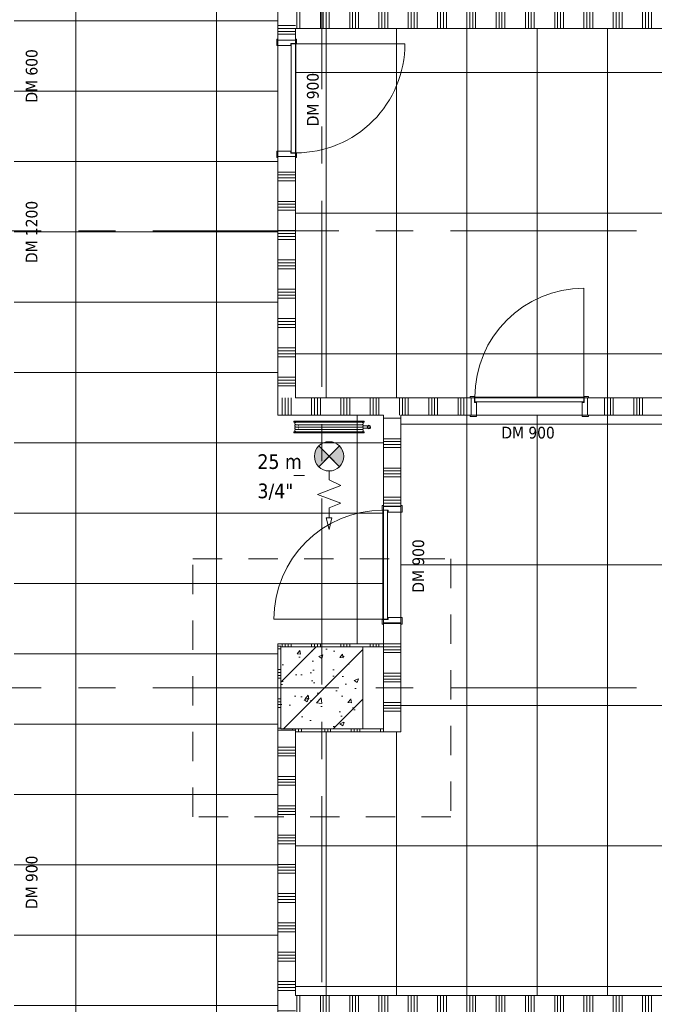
# Model space of a CAD drawing. Header units: millimetres. Extents: x 83969 to 141394, y 139608 to 176267.
# Tile 37 of 40: x 122221 to 127638, y 157200 to 165600. Entities that reach past the tile are written whole.
import ezdxf

# ---------------------------------------------------------------- set-up
doc = ezdxf.new("R2010")
doc.units = ezdxf.units.MM
doc.header["$LTSCALE"] = 50
doc.linetypes.add('B0401', pattern=[9.5, 5, -1.5, -3])
doc.linetypes.add('CENTER', pattern=[50.8, 31.75, -6.35, 6.35, -6.35])
for name, color, linetype, lineweight in [('A--L$01A__Algemeen', 7, 'Continuous', 13), ('AA$1A---_ARCEER', 1, 'Continuous', 18), ('AL$7A---_STRAMIEN', 8, 'CENTER', 9), ('AL22----_BINNENWAND', 7, 'Continuous', 9), ('AL28----_KOLOMKOP_BETONBAND', 2, 'B0401', 9), ('AL28----_KONSTRUKTIES', 4, 'Continuous', 9), ('AL32----_BINNENKOZIJN', 3, 'Continuous', 9), ('AL32----_tekst', 14, 'Continuous', 9), ('AL35----_PLAFONDS', 16, 'Continuous', 9), ('AL67----_BSH', 5, 'Continuous', 9), ('AL72----_INRGEBRUIKSR', 6, 'Continuous', 9)]:
    doc.layers.add(name, color=color, linetype=linetype, lineweight=lineweight)
doc.styles.add('Tahoma', font='tahoma.ttf', dxfattribs={"height": 100})
doc.styles.add('Tahoma_2', font='tahoma.ttf', dxfattribs={"height": 125})

# ---------------------------------------------------------------- blocks, each defined once
blk = doc.blocks.new('28_LUMC_MOD_kolom beton vierkant_met kolomkop - 700_700 met kolomkop-7985843-bwd N-01')
at = {"layer": 'AL28----_KOLOMKOP_BETONBAND'}
for p, q in [((-1100, 1100), (1100, 1100)), ((-1100, -1100), (-1100, 1100)), ((1100, 1100), (1100, -1100)), ((1100, -1100), (-1100, -1100))]:
    blk.add_line(p, q, dxfattribs=at)
at = {"layer": 'AL28----_KONSTRUKTIES'}
for p, q in [((-350, 350), (350, 350)), ((-350, -350), (-350, 350)), ((350, 350), (350, -350)), ((350, -350), (-350, -350))]:
    blk.add_line(p, q, dxfattribs=at)
blk = doc.blocks.new('LUMC_constructie_2018_rvt-1-bwd N-01')
at = {"layer": 'AA$1A---_ARCEER'}
h = blk.add_hatch(dxfattribs=at)
h.set_pattern_fill('FP_250', color=256, style=0, pattern_type=2)
h.set_pattern_definition([(50, (154885.57, 120319.74), (364.368, -31.8783), [38.1, -419.1]), (355, (154885.57, 120319.74), (-70.4859, 382.1133), [30.48, -335.28]), (100.451, (154915.94, 120317.1), (293.885, 350.2334), [32.38, -356.18]), (46.184, (154885.57, 120421.34), (542.1585, -84.086), [57.15, -628.65]), (96.636, (154930.75, 120414.33), (474.805, 494.8554), [48.57, -534.27]), (351.184, (154885.6, 120421.34), (474.81, 494.85), [45.72, -502.92]), (21, (154936.37, 120395.94), (303.2285, -204.5305), [38.1, -419.1]), (326, (154936.37, 120395.94), (123.604, 368.376), [30.48, -335.28]), (71.451, (154961.64, 120378.9), (426.8341, 163.8427), [32.38, -356.18]), (37.5, (154885.57, 120319.74), (6.17665, 169.11015), [1.676, -329.54, 1.676, -338.684, -336.55]), (37.5, (154885.57, 120319.74), (6.17665, 169.11015), [-671.576, 1.676, -334.874]), (7.5, (154885.57, 120319.74), (133.6389, 200.3615), [1.676, -192.38, 1.676, -321.92, -128.27]), (7.5, (154885.57, 120319.74), (133.6389, 200.3615), [-517.652, 1.676, -126.594]), (327.5, (154772.29, 120319.74), (271.18182, -11.45836), [1.676, -125.324, 1.676, -394.564, -525.78]), (327.5, (154772.29, 120319.74), (271.18182, -11.45836), [-523.24, 1.676, -524.104]), (317.5, (154721.5, 120319.74), (296.2585, 50.8528), [1.676, -163.424, 1.676, -261.468, -373.38]), (317.5, (154721.5, 120319.74), (296.2585, 50.8528), [-428.244, 1.676, -371.704]), (45, (154885.57, 120319.74), (211.036, -211.036), [])])
h.paths.add_polyline_path([(124450, 159550), (125150, 159550), (125150, 160250), (124450, 160250), (124450, 160173.6)], flags=0)
at = {"layer": 'AL28----_KONSTRUKTIES'}
for p, q in [((125150, 160250), (124450, 160250)), ((124450, 160250), (124450, 159550)), ((125150, 159550), (125150, 160250)), ((124450, 159550), (125150, 159550))]:
    blk.add_line(p, q, dxfattribs=at)
at = {"rotation": 89.9999999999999}
blk.add_blockref('28_LUMC_MOD_kolom beton vierkant_met kolomkop - 700_700 met kolomkop-7985843-bwd N-01', (124800, 159900), dxfattribs=at)
blk = doc.blocks.new('32_LUMC_MOD_standaard kozijn_houten draaideur_enkel - 900x2108mm_56_17_x170mm-10041633-bwd N-01')
at = {"layer": 'AL32----_BINNENKOZIJN'}
blk.add_line((-465, 79), (-465, 1009), dxfattribs=at)
blk.add_arc((-465, 79), 930, 360, 90, dxfattribs=at)
blk = doc.blocks.new('30_LUMC_MOD_houten deurblad_update - wit _standaard_-9998313-bwd N-01')
at = {"layer": 'AL32----_BINNENKOZIJN'}
for p, q in [((465, 20), (-465, 20)), ((-465, 20), (-465, -20)), ((465, -20), (465, 20)), ((-465, -20), (465, -20))]:
    blk.add_line(p, q, dxfattribs=at)
blk = doc.blocks.new('30_LUMC_MOD_binnenkozijn_standaard - hout-9524221-bwd N-01')
at = {"layer": 'AL32----_BINNENKOZIJN'}
for p, q in [((-467, 85), (-506, 85)), ((-506, 85), (-506, 75)), ((-467, 34), (-467, 85)), ((506, 85), (467, 85)), ((467, 85), (467, 34)), ((506, 75), (506, 85)), ((-450, 34), (-467, 34)), ((-450, -85), (-450, 34)), ((467, 34), (450, 34)), ((450, 34), (450, -85)), ((-506, -75), (-506, -85)), ((506, -85), (506, -75)), ((-506, -85), (-450, -85)), ((450, -85), (506, -85))]:
    blk.add_line(p, q, dxfattribs=at)
blk = doc.blocks.new('32_LUMC_MOD_standaard kozijn_houten draaideur_enkel - 900x2108mm_56_17_x170mm-10041635-bwd N-01')
at = {"layer": 'AL32----_BINNENKOZIJN'}
blk.add_line((465, 79), (465, 1009), dxfattribs=at)
blk.add_arc((465, 79), 930, 90, 180, dxfattribs=at)
blk = doc.blocks.new('30_LUMC_MOD_houten deurblad_update - wit _standaard_-9998319-bwd N-01')
at = {"layer": 'AL32----_BINNENKOZIJN'}
for p, q in [((465, 20), (-465, 20)), ((-465, 20), (-465, -20)), ((465, -20), (465, 20)), ((-465, -20), (465, -20))]:
    blk.add_line(p, q, dxfattribs=at)
blk = doc.blocks.new('65_LUMC_MOD_brandslanghaspel_nieuw - Haspel op wand _25m 3_4__-V9-bwd N-01')
at = {"layer": 'A--L$01A__Algemeen'}
blk.add_hatch(color=256, dxfattribs=at).paths.add_polyline_path([(94300, 167719), (94388.4, 167807.4), (94366.5, 167824.8), (94341.3, 167837), (94314, 167843.2), (94286, 167843.2), (94258.7, 167837), (94233.5, 167824.8), (94211.6, 167807.4), (94234.4, 167784.5)], flags=0)
at = {"layer": 'AL72----_INRGEBRUIKSR'}
blk.add_hatch(color=256, dxfattribs=at).paths.add_polyline_path([(94314, 167594.7), (94341.3, 167601), (94366.5, 167613.1), (94388.4, 167630.6), (94300, 167719), (94211.6, 167630.6), (94234.4, 167612.7), (94258.7, 167601), (94286, 167594.7)], flags=0)
at = {"layer": 'A--L$01A__Algemeen'}
for p, q in [((94300, 167719), (94211.6, 167807.4)), ((94388.4, 167630.6), (94211.6, 167807.4)), ((94211.6, 167630.6), (94388.4, 167807.4)), ((94388.4, 167807.4), (94300, 167719)), ((94500, 167719), (94550, 167819)), ((94550, 167819), (94625, 167619)), ((94625, 167619), (94700, 167819)), ((94700, 167819), (94740, 167719)), ((94211.6, 167630.6), (94300, 167719)), ((94300, 167719), (94388.4, 167630.6)), ((94425, 167719), (94500, 167719)), ((94740, 167719), (94825, 167719)), ((94825, 167744), (94925, 167719)), ((94825, 167694), (94825, 167744)), ((94925, 167719), (94825, 167694))]:
    blk.add_line(p, q, dxfattribs=at)
blk.add_circle((94300, 167719), 125, dxfattribs=at)
for centre, start, end in [((94300, 167719.1), 44.97827, 135.02173), ((94300, 167718.9), 224.96308, 315.00654)]:
    blk.add_arc(centre, 125, start, end, dxfattribs=at)
at = {"layer": 'AL67----_BSH'}
for p, q in [((94010, 168019), (94000, 168019)), ((94000, 167419), (94000, 168019)), ((94010, 167419), (94010, 168019)), ((94100, 168019), (94090, 168019)), ((94090, 168019), (94090, 167719)), ((94100, 168019), (94100, 167719)), ((94030, 167719), (94030, 167999.5)), ((94050, 167719), (94050, 167999.5)), ((94070, 167719), (94070, 167999.5)), ((94030, 167438.5), (94030, 167719)), ((94050, 167438.5), (94050, 167719)), ((94070, 167438.5), (94070, 167719)), ((94090, 167719), (94090, 167419)), ((94100, 167719), (94100, 167419)), ((94000, 167419), (94010, 167419)), ((94090, 167419), (94100, 167419))]:
    blk.add_line(p, q, dxfattribs=at)
at = {"layer": 'AL67----_BSH', "flags": 128}
for points in [[(94010, 168001), (94010, 168001.4), (94010, 168001.8), (94010.1, 168002.2), (94010.1, 168002.6), (94010.2, 168003), (94010.3, 168003.4), (94010.4, 168003.8), (94010.5, 168004.1), (94010.6, 168004.5), (94010.8, 168004.9), (94011, 168005.3), (94011.1, 168005.6), (94011.3, 168006), (94011.5, 168006.3), (94011.7, 168006.7), (94012, 168007), (94012.2, 168007.3), (94012.5, 168007.6), (94012.8, 168007.9), (94013, 168008.2), (94013.3, 168008.5), (94013.6, 168008.7), (94013.9, 168009), (94014.3, 168009.2), (94014.6, 168009.4), (94014.9, 168009.6), (94015.3, 168009.8), (94015.6, 168010), (94016, 168010.2), (94016.4, 168010.3), (94016.8, 168010.5), (94017.1, 168010.6), (94017.5, 168010.7), (94017.9, 168010.8), (94018.3, 168010.9), (94018.7, 168010.9), (94019.1, 168011), (94019.5, 168011), (94019.9, 168011), (94020.3, 168011), (94020.7, 168011), (94021.1, 168010.9), (94021.5, 168010.9), (94021.9, 168010.8), (94022.3, 168010.7), (94022.7, 168010.6), (94023, 168010.5), (94023.4, 168010.4), (94023.8, 168010.3), (94024.2, 168010.1), (94024.5, 168009.9), (94024.9, 168009.7), (94025.2, 168009.5), (94025.6, 168009.3), (94025.9, 168009.1), (94026.2, 168008.8), (94026.5, 168008.6), (94026.8, 168008.3), (94027.1, 168008), (94027.4, 168007.8), (94027.6, 168007.5), (94027.9, 168007.1), (94028.1, 168006.8), (94028.4, 168006.5), (94028.6, 168006.2), (94028.8, 168005.8), (94029, 168005.5), (94029.1, 168005.1), (94029.3, 168004.7), (94029.4, 168004.4), (94029.5, 168004), (94029.7, 168003.6), (94029.8, 168003.2), (94029.8, 168002.8), (94029.9, 168002.4), (94029.9, 168002), (94030, 168001.6), (94030, 168001.2), (94030, 168001)], [(94030, 168001), (94030, 168001.4), (94030, 168001.8), (94030.1, 168002.2), (94030.1, 168002.6), (94030.2, 168003), (94030.3, 168003.4), (94030.4, 168003.8), (94030.5, 168004.1), (94030.6, 168004.5), (94030.8, 168004.9), (94031, 168005.3), (94031.1, 168005.6), (94031.3, 168006), (94031.5, 168006.3), (94031.7, 168006.7), (94032, 168007), (94032.2, 168007.3), (94032.5, 168007.6), (94032.8, 168007.9), (94033, 168008.2), (94033.3, 168008.5), (94033.6, 168008.7), (94033.9, 168009), (94034.3, 168009.2), (94034.6, 168009.4), (94034.9, 168009.6), (94035.3, 168009.8), (94035.6, 168010), (94036, 168010.2), (94036.4, 168010.3), (94036.8, 168010.5), (94037.1, 168010.6), (94037.5, 168010.7), (94037.9, 168010.8), (94038.3, 168010.9), (94038.7, 168010.9), (94039.1, 168011), (94039.5, 168011), (94039.9, 168011), (94040.3, 168011), (94040.7, 168011), (94041.1, 168010.9), (94041.5, 168010.9), (94041.9, 168010.8), (94042.3, 168010.7), (94042.7, 168010.6), (94043, 168010.5), (94043.4, 168010.4), (94043.8, 168010.3), (94044.2, 168010.1), (94044.5, 168009.9), (94044.9, 168009.7), (94045.2, 168009.5), (94045.6, 168009.3), (94045.9, 168009.1), (94046.2, 168008.8), (94046.5, 168008.6), (94046.8, 168008.3), (94047.1, 168008), (94047.4, 168007.8), (94047.6, 168007.5), (94047.9, 168007.1), (94048.1, 168006.8), (94048.4, 168006.5), (94048.6, 168006.2), (94048.8, 168005.8), (94049, 168005.5), (94049.1, 168005.1), (94049.3, 168004.7), (94049.4, 168004.4), (94049.5, 168004), (94049.7, 168003.6), (94049.8, 168003.2), (94049.8, 168002.8), (94049.9, 168002.4), (94049.9, 168002), (94050, 168001.6), (94050, 168001.2), (94050, 168001)], [(94040, 168059), (94040, 168055.7), (94040, 168053.7)], [(94040, 168047.9), (94040, 168047.2), (94040, 168035.2), (94040, 168021.4), (94040, 168020.8), (94040, 168014.9), (94040, 168014.2), (94040, 168011)], [(94050, 168001), (94050, 168001.4), (94050, 168001.8), (94050.1, 168002.2), (94050.1, 168002.6), (94050.2, 168003), (94050.3, 168003.4), (94050.4, 168003.8), (94050.5, 168004.1), (94050.6, 168004.5), (94050.8, 168004.9), (94051, 168005.3), (94051.1, 168005.6), (94051.3, 168006), (94051.5, 168006.3), (94051.7, 168006.7), (94052, 168007), (94052.2, 168007.3), (94052.5, 168007.6), (94052.8, 168007.9), (94053, 168008.2), (94053.3, 168008.5), (94053.6, 168008.7), (94053.9, 168009), (94054.3, 168009.2), (94054.6, 168009.4), (94054.9, 168009.6), (94055.3, 168009.8), (94055.6, 168010), (94056, 168010.2), (94056.4, 168010.3), (94056.8, 168010.5), (94057.1, 168010.6), (94057.5, 168010.7), (94057.9, 168010.8), (94058.3, 168010.9), (94058.7, 168010.9), (94059.1, 168011), (94059.5, 168011), (94059.9, 168011), (94060.3, 168011), (94060.7, 168011), (94061.1, 168010.9), (94061.5, 168010.9), (94061.9, 168010.8), (94062.3, 168010.7), (94062.7, 168010.6), (94063, 168010.5), (94063.4, 168010.4), (94063.8, 168010.3), (94064.2, 168010.1), (94064.5, 168009.9), (94064.9, 168009.7), (94065.2, 168009.5), (94065.6, 168009.3), (94065.9, 168009.1), (94066.2, 168008.8), (94066.5, 168008.6), (94066.8, 168008.3), (94067.1, 168008), (94067.4, 168007.8), (94067.6, 168007.5), (94067.9, 168007.1), (94068.1, 168006.8), (94068.4, 168006.5), (94068.6, 168006.2), (94068.8, 168005.8), (94069, 168005.5), (94069.1, 168005.1), (94069.3, 168004.7), (94069.4, 168004.4), (94069.5, 168004), (94069.7, 168003.6), (94069.8, 168003.2), (94069.8, 168002.8), (94069.9, 168002.4), (94069.9, 168002), (94070, 168001.6), (94070, 168001.2), (94070, 168001)], [(94060, 168059), (94060, 168055.7), (94060, 168053.7)], [(94060, 168047.9), (94060, 168047.2), (94060, 168035.2), (94060, 168021.4), (94060, 168020.8), (94060, 168014.9), (94060, 168014.2), (94060, 168011)], [(94070, 168001), (94070, 168001.4), (94070, 168001.8), (94070.1, 168002.2), (94070.1, 168002.6), (94070.2, 168003), (94070.3, 168003.4), (94070.4, 168003.8), (94070.5, 168004.1), (94070.6, 168004.5), (94070.8, 168004.9), (94071, 168005.3), (94071.1, 168005.6), (94071.3, 168006), (94071.5, 168006.3), (94071.7, 168006.7), (94072, 168007), (94072.2, 168007.3), (94072.5, 168007.6), (94072.8, 168007.9), (94073, 168008.2), (94073.3, 168008.5), (94073.6, 168008.7), (94073.9, 168009), (94074.3, 168009.2), (94074.6, 168009.4), (94074.9, 168009.6), (94075.3, 168009.8), (94075.6, 168010), (94076, 168010.2), (94076.4, 168010.3), (94076.8, 168010.5), (94077.1, 168010.6), (94077.5, 168010.7), (94077.9, 168010.8), (94078.3, 168010.9), (94078.7, 168010.9), (94079.1, 168011), (94079.5, 168011), (94079.9, 168011), (94080.3, 168011), (94080.7, 168011), (94081.1, 168010.9), (94081.5, 168010.9), (94081.9, 168010.8), (94082.3, 168010.7), (94082.7, 168010.6), (94083, 168010.5), (94083.4, 168010.4), (94083.8, 168010.3), (94084.2, 168010.1), (94084.5, 168009.9), (94084.9, 168009.7), (94085.2, 168009.5), (94085.6, 168009.3), (94085.9, 168009.1), (94086.2, 168008.8), (94086.5, 168008.6), (94086.8, 168008.3), (94087.1, 168008), (94087.4, 168007.8), (94087.6, 168007.5), (94087.9, 168007.1), (94088.1, 168006.8), (94088.4, 168006.5), (94088.6, 168006.2), (94088.8, 168005.8), (94089, 168005.5), (94089.1, 168005.1), (94089.3, 168004.7), (94089.4, 168004.4), (94089.5, 168004), (94089.7, 168003.6), (94089.8, 168003.2), (94089.8, 168002.8), (94089.9, 168002.4), (94089.9, 168002), (94090, 168001.6), (94090, 168001.2), (94090, 168001)], [(94030, 167436.9), (94030, 167436.5), (94030, 167436.1), (94029.9, 167435.7), (94029.9, 167435.3), (94029.8, 167434.9), (94029.7, 167434.6), (94029.6, 167434.2), (94029.5, 167433.8), (94029.4, 167433.4), (94029.2, 167433), (94029, 167432.7), (94028.9, 167432.3), (94028.7, 167432), (94028.5, 167431.6), (94028.3, 167431.3), (94028, 167431), (94027.8, 167430.6), (94027.5, 167430.3), (94027.2, 167430), (94027, 167429.8), (94026.7, 167429.5), (94026.4, 167429.2), (94026.1, 167429), (94025.7, 167428.7), (94025.4, 167428.5), (94025.1, 167428.3), (94024.7, 167428.1), (94024.4, 167427.9), (94024, 167427.8), (94023.6, 167427.6), (94023.2, 167427.5), (94022.9, 167427.3), (94022.5, 167427.2), (94022.1, 167427.1), (94021.7, 167427.1), (94021.3, 167427), (94020.9, 167427), (94020.5, 167426.9), (94020.1, 167426.9), (94019.7, 167426.9), (94019.3, 167427), (94018.9, 167427), (94018.5, 167427), (94018.1, 167427.1), (94017.7, 167427.2), (94017.3, 167427.3), (94017, 167427.4), (94016.6, 167427.5), (94016.2, 167427.7), (94015.8, 167427.8), (94015.5, 167428), (94015.1, 167428.2), (94014.8, 167428.4), (94014.4, 167428.6), (94014.1, 167428.8), (94013.8, 167429.1), (94013.5, 167429.3), (94013.2, 167429.6), (94012.9, 167429.9), (94012.6, 167430.2), (94012.4, 167430.5), (94012.1, 167430.8), (94011.9, 167431.1), (94011.6, 167431.4), (94011.4, 167431.8), (94011.2, 167432.1), (94011, 167432.5), (94010.9, 167432.8), (94010.7, 167433.2), (94010.6, 167433.6), (94010.5, 167434), (94010.3, 167434.3), (94010.2, 167434.7), (94010.2, 167435.1), (94010.1, 167435.5), (94010.1, 167435.9), (94010, 167436.3), (94010, 167436.7), (94010, 167436.9)], [(94050, 167436.9), (94050, 167436.5), (94050, 167436.1), (94049.9, 167435.7), (94049.9, 167435.3), (94049.8, 167434.9), (94049.7, 167434.6), (94049.6, 167434.2), (94049.5, 167433.8), (94049.4, 167433.4), (94049.2, 167433), (94049, 167432.7), (94048.9, 167432.3), (94048.7, 167432), (94048.5, 167431.6), (94048.3, 167431.3), (94048, 167431), (94047.8, 167430.6), (94047.5, 167430.3), (94047.2, 167430), (94047, 167429.8), (94046.7, 167429.5), (94046.4, 167429.2), (94046.1, 167429), (94045.7, 167428.7), (94045.4, 167428.5), (94045.1, 167428.3), (94044.7, 167428.1), (94044.4, 167427.9), (94044, 167427.8), (94043.6, 167427.6), (94043.2, 167427.5), (94042.9, 167427.3), (94042.5, 167427.2), (94042.1, 167427.1), (94041.7, 167427.1), (94041.3, 167427), (94040.9, 167427), (94040.5, 167426.9), (94040.1, 167426.9), (94039.7, 167426.9), (94039.3, 167427), (94038.9, 167427), (94038.5, 167427), (94038.1, 167427.1), (94037.7, 167427.2), (94037.3, 167427.3), (94037, 167427.4), (94036.6, 167427.5), (94036.2, 167427.7), (94035.8, 167427.8), (94035.5, 167428), (94035.1, 167428.2), (94034.8, 167428.4), (94034.4, 167428.6), (94034.1, 167428.8), (94033.8, 167429.1), (94033.5, 167429.3), (94033.2, 167429.6), (94032.9, 167429.9), (94032.6, 167430.2), (94032.4, 167430.5), (94032.1, 167430.8), (94031.9, 167431.1), (94031.6, 167431.4), (94031.4, 167431.8), (94031.2, 167432.1), (94031, 167432.5), (94030.9, 167432.8), (94030.7, 167433.2), (94030.6, 167433.6), (94030.5, 167434), (94030.3, 167434.3), (94030.2, 167434.7), (94030.2, 167435.1), (94030.1, 167435.5), (94030.1, 167435.9), (94030, 167436.3), (94030, 167436.7), (94030, 167436.9)], [(94040, 167462), (94040, 167459), (94040, 167459)], [(94070, 167436.9), (94070, 167436.5), (94070, 167436.1), (94069.9, 167435.7), (94069.9, 167435.3), (94069.8, 167434.9), (94069.7, 167434.6), (94069.6, 167434.2), (94069.5, 167433.8), (94069.4, 167433.4), (94069.2, 167433), (94069, 167432.7), (94068.9, 167432.3), (94068.7, 167432), (94068.5, 167431.6), (94068.3, 167431.3), (94068, 167431), (94067.8, 167430.6), (94067.5, 167430.3), (94067.2, 167430), (94067, 167429.8), (94066.7, 167429.5), (94066.4, 167429.2), (94066.1, 167429), (94065.7, 167428.7), (94065.4, 167428.5), (94065.1, 167428.3), (94064.7, 167428.1), (94064.4, 167427.9), (94064, 167427.8), (94063.6, 167427.6), (94063.2, 167427.5), (94062.9, 167427.3), (94062.5, 167427.2), (94062.1, 167427.1), (94061.7, 167427.1), (94061.3, 167427), (94060.9, 167427), (94060.5, 167426.9), (94060.1, 167426.9), (94059.7, 167426.9), (94059.3, 167427), (94058.9, 167427), (94058.5, 167427), (94058.1, 167427.1), (94057.7, 167427.2), (94057.3, 167427.3), (94057, 167427.4), (94056.6, 167427.5), (94056.2, 167427.7), (94055.8, 167427.8), (94055.5, 167428), (94055.1, 167428.2), (94054.8, 167428.4), (94054.4, 167428.6), (94054.1, 167428.8), (94053.8, 167429.1), (94053.5, 167429.3), (94053.2, 167429.6), (94052.9, 167429.9), (94052.6, 167430.2), (94052.4, 167430.5), (94052.1, 167430.8), (94051.9, 167431.1), (94051.6, 167431.4), (94051.4, 167431.8), (94051.2, 167432.1), (94051, 167432.5), (94050.9, 167432.8), (94050.7, 167433.2), (94050.6, 167433.6), (94050.5, 167434), (94050.3, 167434.3), (94050.2, 167434.7), (94050.2, 167435.1), (94050.1, 167435.5), (94050.1, 167435.9), (94050, 167436.3), (94050, 167436.7), (94050, 167436.9)], [(94060, 167461.9), (94060, 167459), (94060, 167459)], [(94090, 167436.9), (94090, 167436.5), (94090, 167436.1), (94089.9, 167435.7), (94089.9, 167435.3), (94089.8, 167434.9), (94089.7, 167434.6), (94089.6, 167434.2), (94089.5, 167433.8), (94089.4, 167433.4), (94089.2, 167433), (94089, 167432.7), (94088.9, 167432.3), (94088.7, 167432), (94088.5, 167431.6), (94088.3, 167431.3), (94088, 167431), (94087.8, 167430.6), (94087.5, 167430.3), (94087.2, 167430), (94087, 167429.8), (94086.7, 167429.5), (94086.4, 167429.2), (94086.1, 167429), (94085.7, 167428.7), (94085.4, 167428.5), (94085.1, 167428.3), (94084.7, 167428.1), (94084.4, 167427.9), (94084, 167427.8), (94083.6, 167427.6), (94083.2, 167427.5), (94082.9, 167427.3), (94082.5, 167427.2), (94082.1, 167427.1), (94081.7, 167427.1), (94081.3, 167427), (94080.9, 167427), (94080.5, 167426.9), (94080.1, 167426.9), (94079.7, 167426.9), (94079.3, 167427), (94078.9, 167427), (94078.5, 167427), (94078.1, 167427.1), (94077.7, 167427.2), (94077.3, 167427.3), (94077, 167427.4), (94076.6, 167427.5), (94076.2, 167427.7), (94075.8, 167427.8), (94075.5, 167428), (94075.1, 167428.2), (94074.8, 167428.4), (94074.4, 167428.6), (94074.1, 167428.8), (94073.8, 167429.1), (94073.5, 167429.3), (94073.2, 167429.6), (94072.9, 167429.9), (94072.6, 167430.2), (94072.4, 167430.5), (94072.1, 167430.8), (94071.9, 167431.1), (94071.6, 167431.4), (94071.4, 167431.8), (94071.2, 167432.1), (94071, 167432.5), (94070.9, 167432.8), (94070.7, 167433.2), (94070.6, 167433.6), (94070.5, 167434), (94070.3, 167434.3), (94070.2, 167434.7), (94070.2, 167435.1), (94070.1, 167435.5), (94070.1, 167435.9), (94070, 167436.3), (94070, 167436.7), (94070, 167436.9)]]:
    blk.add_lwpolyline(points, dxfattribs=at)
at = {"layer": 'AL67----_BSH'}
for radius, start, end in [(15, 90, 270), (10, 90, 270), (15, 270, 90), (10, 270, 90)]:
    blk.add_arc((94050, 168059), radius, start, end, dxfattribs=at)

msp = doc.modelspace()

# ---------------------------------------------------------------- hatches: boundary and pattern name
at = {"layer": 'AA$1A---_ARCEER'}
h = msp.add_hatch(dxfattribs=at)
h.set_pattern_fill('FP_72', color=256, angle=-90, style=0, pattern_type=2)
h.set_pattern_definition([(360, (124425, 168050), (5e-13, 250), []), (360, (124425, 168025), (5e-13, 250), []), (360, (124425, 168000), (5e-13, 250), []), (360, (124425, 167975), (5e-13, 250), [])])
h.paths.add_polyline_path([(124575, 162375), (124575, 164433), (124425, 164433), (124425, 162375)], flags=0)
h.paths.add_polyline_path([(124425, 165425), (124575, 165425), (124575, 165775), (124425, 165775)], flags=0)
h.paths.add_polyline_path([(124425, 166767), (124575, 166767), (124575, 172302.8), (124425, 172302.8), (124425, 166769)], flags=0)
h.paths.add_polyline_path([(124575, 173594.8), (124575, 173925), (124425, 173925), (124425, 173594.8)], flags=0)
h = msp.add_hatch(dxfattribs=at)
h.set_pattern_fill('FP_67', color=256, angle=-90, style=0, pattern_type=2)
h.set_pattern_definition([(90, (128537.5, 165525), (-250, 2e-14), []), (90, (128562.5, 165525), (-250, 2e-14), []), (90, (128587.5, 165525), (-250, 2e-14), []), (90, (128612.5, 165525), (-250, 2e-14), [])])
h.paths.add_polyline_path([(131113.9, 165525), (132300, 165525), (132300, 165675), (124575, 165675), (124575, 165525), (129593.1, 165525)], flags=0)
h = msp.add_hatch(dxfattribs=at)
h.set_pattern_fill('FP_66', color=256, angle=-90, style=0, pattern_type=2)
h.set_pattern_definition([(90, (128462.5, 162225), (-250, 2e-14), []), (90, (128487.5, 162225), (-250, 2e-14), []), (90, (128512.5, 162225), (-250, 2e-14), []), (90, (128537.5, 162225), (-250, 2e-14), [])])
h.paths.add_polyline_path([(124425, 162225), (126075, 162225), (126075, 162375), (124425, 162375), (124425, 162372)], flags=0)
h.paths.add_polyline_path([(132254.5, 162225), (132300, 162225), (132300, 162375), (127067, 162375), (127067, 162225), (131874.3, 162225)], flags=0)
h = msp.add_hatch(dxfattribs=at)
h.set_pattern_fill('FP_73', color=256, angle=-90, style=0, pattern_type=2)
h.set_pattern_definition([(360, (125325, 160775), (5e-13, 250), []), (360, (125325, 160750), (5e-13, 250), []), (360, (125325, 160725), (5e-13, 250), []), (360, (125325, 160700), (5e-13, 250), [])])
h.paths.add_polyline_path([(125325, 159525), (125475, 159525), (125475, 160454), (125325, 160454), (125325, 159550)], flags=0)
h.paths.add_polyline_path([(125475, 161446), (125475, 162225), (125325, 162225), (125325, 161446)], flags=0)
h = msp.add_hatch(dxfattribs=at)
h.set_pattern_fill('FP_79', color=256, angle=-90, style=0, pattern_type=2)
h.set_pattern_definition([(0, (124425, 159806.25), (0, 250), []), (0, (124425, 159781.25), (0, 250), []), (0, (124425, 159756.25), (0, 250), []), (0, (124425, 159731.25), (0, 250), [])])
h.paths.add_polyline_path([(124425, 159537.5), (124450, 159537.5), (124450, 160275), (124425, 160275), (124425, 160173.6)], flags=0)
h = msp.add_hatch(dxfattribs=at)
h.set_pattern_fill('FP_80', color=256, angle=-90, style=0, pattern_type=2)
h.set_pattern_definition([(270, (124787.5, 160275), (250, 2e-14), []), (270, (124762.5, 160275), (250, 2e-14), []), (270, (124737.5, 160275), (250, 2e-14), []), (270, (124712.5, 160275), (250, 2e-14), [])])
h.paths.add_polyline_path([(124450, 160250), (125325, 160250), (125325, 160275), (124450, 160275)], flags=0)
h = msp.add_hatch(dxfattribs=at)
h.set_pattern_fill('FP_210', color=256, angle=-90, style=0, pattern_type=2)
h.set_pattern_definition([(360, (124425, 155893.75), (5e-13, 250), []), (360, (124425, 155868.75), (5e-13, 250), []), (360, (124425, 155843.75), (5e-13, 250), []), (360, (124425, 155818.75), (5e-13, 250), [])])
h.paths.add_polyline_path([(124575, 152450), (124575, 152560), (124425, 152560), (124425, 152450)], flags=0)
h.paths.add_polyline_path([(124575, 153552), (124575, 159537.5), (124425, 159537.5), (124425, 153552)], flags=0)
h = msp.add_hatch(dxfattribs=at)
h.set_pattern_fill('FP_81', color=256, angle=-90, style=0, pattern_type=2)
h.set_pattern_definition([(90, (125050, 159525), (-250, 2e-14), []), (90, (125075, 159525), (-250, 2e-14), []), (90, (125100, 159525), (-250, 2e-14), []), (90, (125125, 159525), (-250, 2e-14), [])])
h.paths.add_polyline_path([(124575, 159525), (125325, 159525), (125325, 159550), (124450, 159550), (124450, 159537.5), (124575, 159537.5)], flags=0)
h = msp.add_hatch(dxfattribs=at)
h.set_pattern_fill('FP_65', color=256, angle=-90, style=0, pattern_type=2)
h.set_pattern_definition([(90, (128537.5, 157125), (-250, 2e-14), []), (90, (128562.5, 157125), (-250, 2e-14), []), (90, (128587.5, 157125), (-250, 2e-14), []), (90, (128612.5, 157125), (-250, 2e-14), [])])
h.paths.add_polyline_path([(131874.3, 157125), (132300, 157125), (132300, 157275), (124575, 157275), (124575, 157125), (131113.9, 157125)], flags=0)
at = {"layer": 'AL35----_PLAFONDS'}
h = msp.add_hatch(dxfattribs=at)
h.set_pattern_fill('FP_37', color=256, style=0, pattern_type=2)
h.set_pattern_definition([(90, (123900, 160788.9), (1200, -7e-14), []), (0, (123900, 160788.9), (0, -600), [])])
h.paths.add_polyline_path([(123509.9, 146390), (124425, 146390), (124425, 160275), (125325, 160275), (125325, 162225), (124425, 162225), (124425, 174075), (124735, 174075), (124735, 175115), (124563.5, 175115), (124563.5, 175150), (123450, 175150), (123450, 175350), (122700, 175350), (122700, 172788.9), (122100, 172788.9), (122100, 172346.5), (122175, 172279.1), (122175, 146390)], flags=0)
h.paths.add_polyline_path([(124950.1, 161786.6), (124861.7, 161875), (124950.1, 161963.4), (124967.6, 161941.5), (124979.7, 161916.3), (124985.9, 161889), (124985.9, 161861), (124979.7, 161833.7), (124967.6, 161808.5)], flags=0)
h.paths.add_polyline_path([(124773.3, 161786.6), (124755.8, 161808.5), (124743.7, 161833.7), (124737.4, 161861), (124737.5, 161889), (124743.7, 161916.3), (124755.8, 161941.5), (124773.3, 161963.4), (124861.7, 161875), (124795.2, 161808.5)], flags=0)
h = msp.add_hatch(dxfattribs=at)
h.set_pattern_fill('FP_21', color=256, style=0, pattern_type=2)
h.set_pattern_definition([(180, (128437.5, 163950), (1e-13, 1200), []), (90, (128437.5, 163950), (600, -4e-14), [])])
h.paths.add_polyline_path([(126551.5, 162375), (131900, 162375), (131900, 165525), (124575, 165525), (124575, 162375)], flags=0)
h = msp.add_hatch(dxfattribs=at)
h.set_pattern_fill('FP_22', color=256, style=0, pattern_type=2)
h.set_pattern_definition([(0, (128437.5, 159750), (0, -1200), []), (270, (128437.5, 159750), (-600, -4e-14), [])])
h.paths.add_polyline_path([(124575, 157275), (131900, 157275), (131900, 162225), (125475, 162225), (125475, 159525), (124575, 159525), (124575, 157975.1)], flags=0)

# ---------------------------------------------------------------- linework, layer by layer
at = {"layer": 'AL$7A---_STRAMIEN'}
for p, q in [((124800, 139607.7), (124800, 175432.8)), ((85257.3, 163800), (133414.5, 163800)), ((85257.3, 159900), (133414.5, 159900))]:
    msp.add_line(p, q, dxfattribs=at)
at = {"layer": 'AL22----_BINNENWAND'}
for p, q in [((124425, 165775), (124425, 165425)), ((124575, 165525), (132300, 165525)), ((124575, 165425), (124575, 165525)), ((124425, 165425), (124575, 165425)), ((124575, 164433), (124425, 164433)), ((124425, 164433), (124425, 162225)), ((124575, 162375), (124575, 164433)), ((126075, 162375), (124575, 162375)), ((126075, 162225), (126075, 162375)), ((132300, 162375), (127067, 162375)), ((127067, 162375), (127067, 162225)), ((124425, 162225), (125325, 162225)), ((125325, 162225), (125325, 161446)), ((125475, 162225), (126075, 162225)), ((125475, 161446), (125475, 162225)), ((127067, 162225), (132300, 162225)), ((125325, 161446), (125475, 161446)), ((125475, 160454), (125325, 160454)), ((125325, 160454), (125325, 160275)), ((125475, 159525), (125475, 160454)), ((125325, 160275), (124425, 160275)), ((124425, 160275), (124425, 153552)), ((125325, 160250), (125325, 160275)), ((124450, 159550), (124450, 160250)), ((124450, 160250), (125325, 160250)), ((125325, 160250), (125325, 159550)), ((124425, 159537.5), (124575, 159537.5)), ((125325, 159550), (124450, 159550)), ((124575, 159537.5), (124575, 159525)), ((124575, 159525), (125475, 159525)), ((124575, 157275), (124575, 159525)), ((125325, 159525), (125325, 159550)), ((132300, 157275), (124575, 157275))]:
    msp.add_line(p, q, dxfattribs=at)
at = {"layer": 'AL35----_PLAFONDS'}
for p, q in [((124425, 173594.8), (124425, 164433)), ((124575, 164433), (124575, 165425)), ((127067, 162375), (126075, 162375)), ((126075, 162225), (127067, 162225)), ((125325, 161446), (125325, 160454)), ((125475, 160454), (125475, 161446))]:
    msp.add_line(p, q, dxfattribs=at)
at = {"layer": 'AL67----_BSH'}
msp.add_line((124561.7, 161712.5), (124650.7, 161711.9), dxfattribs=at)

# ---------------------------------------------------------------- block references
msp.add_blockref('LUMC_constructie_2018_rvt-1-bwd N-01', (0, 0))
at = {"layer": 'AL32----_BINNENKOZIJN'}
for name, p, rotation in [('30_LUMC_MOD_binnenkozijn_standaard - hout-9524221-bwd N-01', (124500, 164929), 270.0000000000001), ('30_LUMC_MOD_houten deurblad_update - wit _standaard_-9998313-bwd N-01', (124559, 164929), 90.00000000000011), ('32_LUMC_MOD_standaard kozijn_houten draaideur_enkel - 900x2108mm_56_17_x170mm-10041633-bwd N-01', (124500, 164929), 270.0000000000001), ('30_LUMC_MOD_houten deurblad_update - wit _standaard_-9998319-bwd N-01', (126571, 162359), 180), ('30_LUMC_MOD_binnenkozijn_standaard - hout-9524221-bwd N-01', (125400, 160950), 90.00000000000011), ('32_LUMC_MOD_standaard kozijn_houten draaideur_enkel - 900x2108mm_56_17_x170mm-10041633-bwd N-01', (125400, 160950), 90.00000000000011), ('30_LUMC_MOD_houten deurblad_update - wit _standaard_-9998313-bwd N-01', (125341, 160950), 270.0000000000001)]:
    msp.add_blockref(name, p, dxfattribs=dict(at, rotation=rotation))
for name in ['32_LUMC_MOD_standaard kozijn_houten draaideur_enkel - 900x2108mm_56_17_x170mm-10041635-bwd N-01', '30_LUMC_MOD_binnenkozijn_standaard - hout-9524221-bwd N-01']:
    msp.add_blockref(name, (126571, 162300), dxfattribs=at)
at = {"layer": 'AL72----_INRGEBRUIKSR', "rotation": 270.0000000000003}
msp.add_blockref('65_LUMC_MOD_brandslanghaspel_nieuw - Haspel op wand _25m 3_4__-V9-bwd N-01', (-42857.3, 256175), dxfattribs=at)

# ---------------------------------------------------------------- texts
at = {"layer": 'AL32----_tekst', "char_height": 100, "attachment_point": 1, "rotation": 90, "style": 'Tahoma'}
for s, insert, width in [('DM 600', (122272.9, 164892.9), 577.215), ('DM 900', (124672.9, 164690.9), 577.215), ('DM 1200', (122272.9, 163523.9), 669.409), ('DM 900', (125572.9, 160711.9), 577.215), ('DM 900', (122272.9, 158012.9), 577.215)]:
    msp.add_mtext(s, dxfattribs=dict(at, insert=insert, width=width))
at = {"layer": 'AL32----_tekst', "insert": (126332.9, 162127.1), "char_height": 100, "width": 577.215, "attachment_point": 1, "style": 'Tahoma'}
msp.add_mtext('DM 900', dxfattribs=at)
at = {"layer": 'AL67----_BSH', "char_height": 125, "attachment_point": 1, "style": 'Tahoma_2'}
for s, insert, width in [('25 m', (124250.7, 161892.4), 481.012), ('3/4"', (124250.7, 161642.4), 396.835)]:
    msp.add_mtext(s, dxfattribs=dict(at, insert=insert, width=width))

doc.saveas('drawing.dxf')
